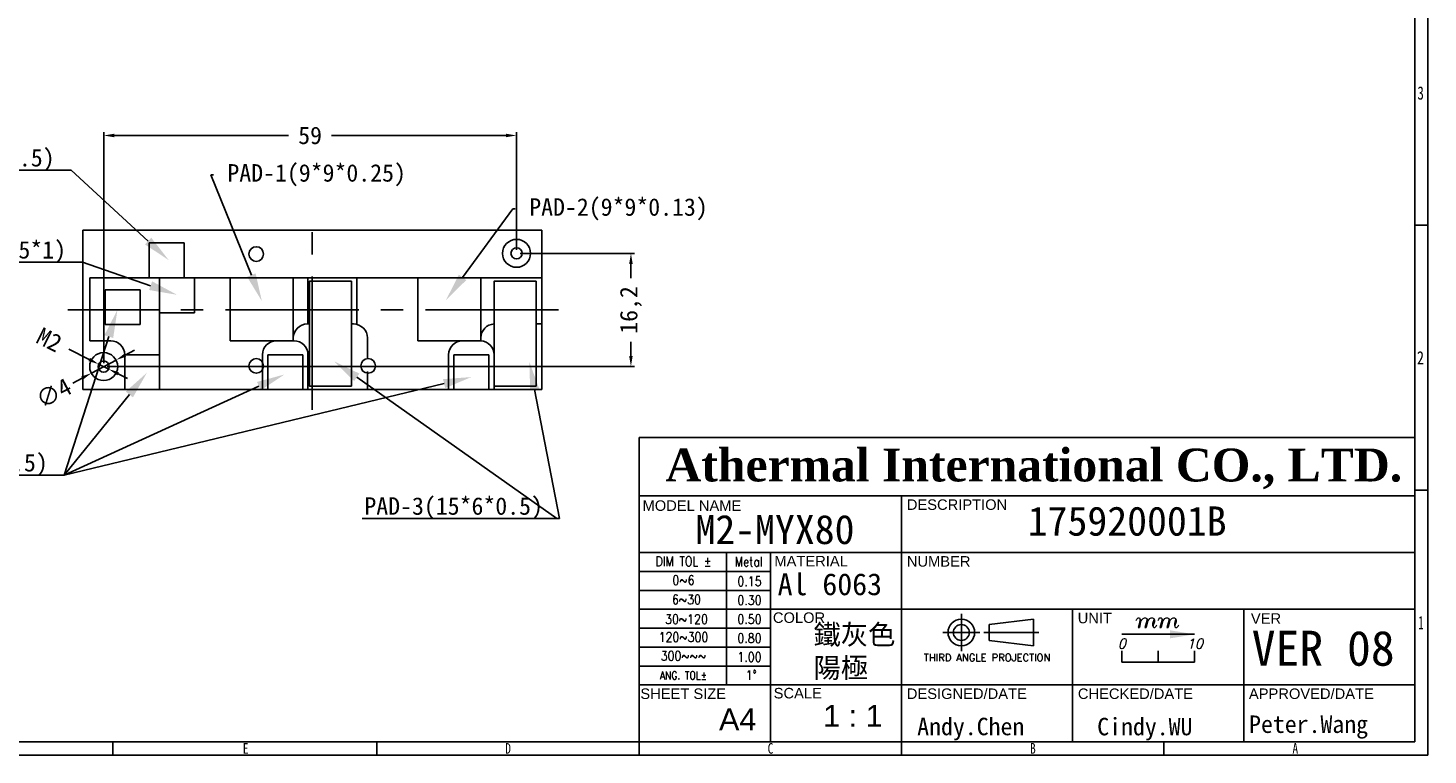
# Model space of a CAD drawing. Header units: millimetres. Extents: x 26 to 18293, y 26 to 4061.
# Tile 7 of 8: x 127 to 327, y 26 to 130. Entities that reach past the tile are written whole.
import ezdxf
from ezdxf import colors
from ezdxf.entities.mleader import LeaderData, LeaderLine
from ezdxf.enums import TextEntityAlignment as Align
from ezdxf.math import Vec2, Vec3

# ---------------------------------------------------------------- set-up
doc = ezdxf.new("R2010")
doc.units = ezdxf.units.MM
doc.linetypes.add('CENTER2', pattern=[28.575, 19.05, -3.175, 3.175, -3.175])
for name, color, linetype in [('02___PRT_ALL_AXES', 7, 'Continuous'), ('dim', 4, 'Continuous'), ('Frame 圖框', 7, 'Continuous'), ('TXT', 2, 'Continuous')]:
    doc.layers.add(name, color=color, linetype=linetype)
doc.styles.add('ITALICT', font='italict', dxfattribs={"height": 3.5})
doc.styles.add('ROMANS', font='romans.shx', dxfattribs={"width": 0.8, "height": 2.5})
doc.styles.add('TEXTSTYLE_1', font='txt')
doc.styles.add('型式3', font='arial.ttf')
doc.dimstyles.new('ISO-25', dxfattribs={"dimtxt": 2.5, "dimasz": 1.5, "dimexe": 0.5, "dimexo": 0.5, "dimgap": 1, "dimtad": 0, "dimdec": 1, "dimtxsty": 'Standard', "dimcen": 2.5, "dimadec": 0, "dimazin": 2, "dimtfac": 1, "dimtdec": 1, "dimtmove": 0, "dimatfit": 3, "dimfxl": 0, "dimarcsym": 0})
doc.dimstyles.get("Standard").update_dxf_attribs({"dimtxt": 5, "dimasz": 3.5, "dimexe": 1, "dimexo": 1, "dimgap": 1, "dimtad": 0, "dimdec": 1, "dimdsep": 46, "dimtxsty": 'Standard', "dimcen": 2.5, "dimadec": 0, "dimazin": 0, "dimtp": 0.01, "dimtm": 0.01, "dimtfac": 1, "dimtdec": 1, "dimtmove": 0, "dimatfit": 3, "dimfxl": 0, "dimtolj": 1, "dimarcsym": 0})

# ---------------------------------------------------------------- blocks, each defined once
blk = doc.blocks.new('*D54')
at = {"layer": 'Defpoints', "color": 0}
for p in [(196.67, 97.62), (137.67, 81.42), (213.02, 81.42)]:
    blk.add_point(p, dxfattribs=at)
at = {"layer": 'dim', "color": 0, "lineweight": -2}
for p, q in [((197.17, 97.62), (213.52, 97.62)), ((213.02, 96.12), (213.02, 94.06)), ((213.02, 82.92), (213.02, 84.98)), ((138.17, 81.42), (213.52, 81.42))]:
    blk.add_line(p, q, dxfattribs=at)
at = {"layer": 'dim', "color": 0}
for points in [[(212.77, 96.12), (213.27, 96.12), (213.02, 97.62)], [(212.77, 82.92), (213.27, 82.92), (213.02, 81.42)]]:
    blk.add_solid(points, dxfattribs=at)
at = {"layer": 'dim', "color": 0, "insert": (213.02, 89.52), "char_height": 2.5, "attachment_point": 5, "rotation": 90}
blk.add_mtext('16,2', dxfattribs=at)
blk = doc.blocks.new('*D55')
at = {"layer": 'Defpoints', "color": 0}
for p in [(196.67, 114.48), (196.67, 97.62), (137.67, 81.42)]:
    blk.add_point(p, dxfattribs=at)
at = {"layer": 'dim', "color": 0, "lineweight": -2}
for p, q in [((137.67, 81.92), (137.67, 114.98)), ((139.17, 114.48), (164.09, 114.48)), ((195.17, 114.48), (170.25, 114.48)), ((196.67, 98.12), (196.67, 114.98))]:
    blk.add_line(p, q, dxfattribs=at)
at = {"layer": 'dim', "color": 0}
for points in [[(139.17, 114.73), (139.17, 114.23), (137.67, 114.48)], [(195.17, 114.73), (195.17, 114.23), (196.67, 114.48)]]:
    blk.add_solid(points, dxfattribs=at)
at = {"layer": 'dim', "color": 0, "insert": (167.17, 114.48), "char_height": 2.5, "attachment_point": 5}
blk.add_mtext('59', dxfattribs=at)
blk = doc.blocks.new('*D57')
at = {"layer": 'Defpoints', "color": 0}
for p in [(136.95, 81.77), (138.39, 81.06)]:
    blk.add_point(p, dxfattribs=at)
at = {"layer": 'dim', "color": 0, "lineweight": -2}
for p, q in [((132.67, 83.89), (135.61, 82.44)), ((138.39, 81.06), (136.95, 81.77)), ((139.73, 80.4), (141.08, 79.73))]:
    blk.add_line(p, q, dxfattribs=at)
at = {"layer": 'dim', "color": 0}
for points in [[(135.72, 82.66), (135.5, 82.21), (136.95, 81.77)], [(139.84, 80.62), (139.62, 80.17), (138.39, 81.06)]]:
    blk.add_solid(points, dxfattribs=at)
at = {"layer": 'dim', "color": 0, "insert": (129.91, 85.26), "char_height": 2.5, "attachment_point": 5, "rotation": 333.6323}
blk.add_mtext('M2', dxfattribs=at)
blk = doc.blocks.new('*D58')
at = {"layer": 'Defpoints', "color": 0}
for p in [(139.44, 82.35), (135.91, 80.48)]:
    blk.add_point(p, dxfattribs=at)
at = {"layer": 'dim', "color": 0, "lineweight": -2}
for p, q in [((139.44, 82.35), (135.91, 80.48)), ((140.76, 83.06), (142.09, 83.76)), ((133.26, 79.07), (134.58, 79.78))]:
    blk.add_line(p, q, dxfattribs=at)
at = {"layer": 'dim', "color": 0}
for points in [[(140.65, 83.28), (140.88, 82.84), (139.44, 82.35)], [(134.46, 80), (134.7, 79.55), (135.91, 80.48)]]:
    blk.add_solid(points, dxfattribs=at)
at = {"layer": 'dim', "color": 0, "insert": (130.53, 77.63), "char_height": 2.5, "attachment_point": 5, "rotation": 27.9623}
blk.add_mtext('∅4', dxfattribs=at)

msp = doc.modelspace()

# ---------------------------------------------------------------- linework, layer by layer
at = {"color": 1, "linetype": 'CENTER2'}
for p, q in [((167.47, 75.25), (167.47, 102.77)), ((167.47, 75.25), (167.47, 102.77)), ((202.69, 89.52), (132.54, 89.52)), ((202.69, 89.52), (132.54, 89.52))]:
    msp.add_line(p, q, dxfattribs=at)
at = {"color": 7, "linetype": 'Continuous'}
for p, q in [((134.67, 100.92), (134.67, 78.12)), ((134.67, 100.92), (200.27, 100.92)), ((200.27, 78.12), (200.27, 100.92)), ((135.67, 85.12), (135.67, 94.12)), ((135.67, 94.12), (200.27, 94.12)), ((145.67, 78.12), (145.67, 94.12)), ((155.77, 94.12), (155.77, 85.12)), ((164.77, 85.12), (164.77, 94.12)), ((166.87, 87.52), (166.87, 94.12)), ((173.87, 87.45), (173.87, 94.12)), ((182.57, 94.12), (182.57, 85.12)), ((191.57, 85.12), (191.57, 94.12)), ((167.07, 87.52), (166.77, 87.52)), ((173.37, 87.52), (173.07, 87.52)), ((200.27, 87.52), (199.47, 87.52)), ((135.67, 85.12), (138.67, 85.12)), ((155.77, 85.12), (164.87, 85.12)), ((175.37, 82.52), (175.37, 85.52)), ((182.57, 85.12), (191.57, 85.12)), ((140.67, 78.12), (140.67, 83.12)), ((160.37, 81.62), (160.37, 83.12)), ((166.87, 78.12), (166.87, 83.12)), ((186.97, 78.12), (186.97, 83.12)), ((193.47, 78.12), (193.47, 83.12)), ((160.37, 78.12), (160.37, 81.62)), ((175.37, 78.12), (175.37, 80.72)), ((134.67, 78.12), (200.27, 78.12))]:
    msp.add_line(p, q, dxfattribs=at)
msp.add_line((214.2, 71.28), (325.04, 71.28))
for centre in [(159.47, 97.52), (159.47, 81.52), (175.47, 81.52)]:
    msp.add_circle(centre, 1.05)
for centre, start, end in [((166.77, 85.52), 90, 180), ((173.37, 85.52), 0, 90), ((193.57, 85.52), 92.866, 180), ((138.67, 83.12), 0, 90), ((162.37, 83.12), 90, 180), ((164.87, 83.12), 0, 90), ((188.97, 83.12), 90, 180), ((191.47, 83.12), 0, 87.134)]:
    msp.add_arc(centre, 2, start, end, dxfattribs=at)
at = {"layer": '02___PRT_ALL_AXES', "color": 7, "linetype": 'Continuous'}
for centre, radius in [((196.67, 97.62), 2), ((196.67, 97.62), 0.8), ((137.67, 81.42), 2), ((137.67, 81.42), 0.8)]:
    msp.add_circle(centre, radius, dxfattribs=at)
at = {"layer": 'Frame 圖框'}
for p, q in [((326.93, 25.85), (326.93, 235.75)), ((325.04, 233.85), (325.04, 27.74)), ((325.04, 101.63), (326.93, 101.63)), ((325.04, 73.79), (325.04, 62.95)), ((325.04, 62.95), (214.2, 62.95)), ((325.04, 63.74), (326.93, 63.74)), ((264.22, 44.52), (270.55, 45.28)), ((264.22, 44.52), (264.22, 42.24)), ((270.55, 45.28), (270.55, 41.48)), ((264.22, 42.24), (270.55, 41.48)), ((28.36, 27.74), (325.04, 27.74)), ((138.96, 25.85), (138.96, 27.74)), ((176.7, 25.85), (176.7, 27.74)), ((214.2, 25.85), (214.2, 27.74)), ((251.7, 25.85), (251.7, 27.74)), ((289.2, 25.85), (289.2, 27.74)), ((326.93, 25.85), (26.46, 25.85))]:
    msp.add_line(p, q, dxfattribs=at)
at = {"layer": 'Frame 圖框', "ltscale": 10}
for p, q in [((214.2, 71.28), (214.2, 27.74)), ((251.7, 27.74), (251.7, 62.95)), ((325.04, 62.95), (325.04, 27.74)), ((325.04, 27.74), (325.04, 62.95)), ((214.2, 54.83), (251.7, 54.83)), ((226.7, 54.83), (226.7, 35.87)), ((232.95, 54.83), (232.95, 27.74)), ((325.04, 54.83), (251.7, 54.83)), ((214.2, 52.12), (232.95, 52.12)), ((214.2, 49.41), (232.95, 49.41)), ((251.7, 46.7), (214.2, 46.7)), ((325.04, 46.7), (251.7, 46.7)), ((276.14, 27.74), (276.14, 46.7)), ((300.59, 46.7), (300.59, 27.74)), ((214.2, 43.99), (232.95, 43.99)), ((214.2, 41.29), (232.95, 41.29)), ((283.16, 39.14), (283.16, 40.75)), ((288.37, 39.14), (288.37, 40.75)), ((293.58, 39.14), (293.58, 40.75)), ((232.95, 38.58), (214.2, 38.58)), ((283.16, 39.14), (293.58, 39.14)), ((214.2, 35.87), (251.7, 35.87)), ((325.04, 35.87), (251.7, 35.87)), ((214.2, 33.16), (214.2, 27.74)), ((325.04, 27.74), (214.2, 27.74)), ((325.04, 27.74), (214.2, 27.74))]:
    msp.add_line(p, q, dxfattribs=at)
at = {"layer": 'Frame 圖框', "ltscale": 2}
for p, q in [((260.24, 40.73), (260.24, 46.03)), ((257.59, 43.38), (262.89, 43.38))]:
    msp.add_line(p, q, dxfattribs=at)
at = {"layer": 'Frame 圖框', "ltscale": 2.5}
msp.add_line((263.47, 43.38), (271.3, 43.38), dxfattribs=at)
at = {"layer": 'Frame 圖框'}
for radius in [1.9, 1.14]:
    msp.add_circle((260.24, 43.38), radius, dxfattribs=at)
at = {"layer": 'TXT', "linetype": 'Continuous'}
for p, q in [((144.17, 99.12), (144.17, 94.12)), ((149.17, 99.12), (144.17, 99.12)), ((149.17, 94.12), (149.17, 99.12)), ((150.67, 94.12), (144.17, 94.12)), ((145.67, 94.12), (145.67, 89.12)), ((150.67, 89.12), (150.67, 94.12)), ((137.87, 92.42), (137.87, 87.42)), ((142.87, 92.42), (137.87, 92.42)), ((142.87, 87.42), (142.87, 92.42)), ((145.67, 89.12), (150.67, 89.12)), ((137.87, 87.42), (142.87, 87.42)), ((140.67, 83.12), (140.67, 78.12)), ((145.67, 83.12), (140.67, 83.12)), ((145.67, 78.12), (145.67, 83.12)), ((161.12, 83.12), (161.12, 78.12)), ((166.12, 83.12), (161.12, 83.12)), ((166.12, 78.12), (166.12, 83.12)), ((187.72, 83.12), (187.72, 78.12)), ((192.72, 83.12), (187.72, 83.12)), ((192.72, 78.12), (192.72, 83.12)), ((140.67, 78.12), (145.67, 78.12)), ((161.12, 78.12), (166.12, 78.12)), ((187.72, 78.12), (192.72, 78.12))]:
    msp.add_line(p, q, dxfattribs=at)
at = {"layer": 'TXT'}
for points in [[(173.07, 93.62), (167.07, 93.62), (167.07, 78.62), (173.07, 78.62)], [(199.47, 93.62), (193.47, 93.62), (193.47, 78.62), (199.47, 78.62)]]:
    msp.add_lwpolyline(points, close=True, dxfattribs=at)

# ---------------------------------------------------------------- texts
at = {"attachment_point": 1}
for s, insert, char_height, width in [('{\\fTimes New Roman|b1|i0|c186|p18;At\\fTimes New Roman|b1|i0|c0|p18;herm\\fTimes New Roman|b1|i0|c186|p18;al\\fTimes New Roman|b1|i0|c238|p18; \\fTimes New Roman|b1|i0|c186|p18;International\\fTimes New Roman|b1|i0|c0|p18; C\\fTimes New Roman|b1|i0|c238|p18;O.,\\fTimes New Roman|b1|i0|c0|p18; L\\fTimes New Roman|b1|i0|c238|p18;TD.}', (217.96, 69.69), 4.69912, 114.5684), ('{\\fDFKai-SB|b0|i0|c136|p65;M2-MYX80}', (222.24, 60.21), 4.177, 49.9043), ('{\\fDFKai-SB|b0|i0|c136|p65;175920001B}', (269.73, 61.41), 4.177, 49.9043), ('{\\fDFKai-SB|b0|i0|c0|p65;A\\fDFKai-SB|b0|i0|c136|p65;l 6063}', (233.99, 51.85), 3.1327, 15.7092), ('{\\fDFKai-SB|b0|i0|c136|p65;鐵灰色陽極}', (239.11, 44.52), 2.86, 15.2425), ('Andy.Chen', (253.93, 31.18), 2.5, 20.9087), ('Cindy.WU', (279.66, 31.17), 2.5, 17.6494), ('Peter.Wang', (301.36, 31.51), 2.5, 23.5283)]:
    msp.add_mtext(s, dxfattribs=dict(at, insert=insert, char_height=char_height, width=width))
at = {"color": 1, "insert": (301.74, 43.63), "char_height": 5.005, "width": 22.3434, "attachment_point": 1}
msp.add_mtext('{\\fDFKai-SB|b0|i0|c136|p65;VER \\fDFKai-SB|b0|i0|c0|p65;0\\fDFKai-SB|b0|i0|c136|p65;8}', dxfattribs=at)
at = {"layer": 'Frame 圖框', "style": 'TEXTSTYLE_1'}
for s, height, width, p in [('3', 1.89, 0.714286, (325.42, 119.62)), ('2', 1.89, 0.785714, (325.35, 81.73)), ('2', 1.89, 0.785714, (325.35, 81.73)), ('1', 1.89, 0.571429, (325.56, 43.85)), ('E', 1.52, 0.785714, (157.56, 26.04)), ('D', 1.52, 0.785714, (195.06, 26.04)), ('C', 1.52, 0.785714, (232.56, 26.04)), ('B', 1.52, 0.785714, (270.06, 26.04)), ('A', 1.52, 0.785714, (307.56, 26.04))]:
    msp.add_text(s, height=height, dxfattribs=dict(at, width=width)).set_placement(p)
at = {"layer": 'Frame 圖框', "color": 2, "style": '型式3'}
for s, p in [('MODEL NAME', (214.68, 60.78)), ('DESCRIPTION', (252.45, 60.92)), ('MATERIAL', (233.52, 52.84)), ('NUMBER', (252.45, 52.8)), ('COLOR', (233.31, 44.75)), ('UNIT', (276.87, 44.7)), ('VER', (301.62, 44.63)), ('SHEET SIZE', (214.37, 33.87)), ('SCALE', (233.42, 33.95)), ('DESIGNED/DATE', (252.45, 33.87)), ('CHECKED/DATE', (276.9, 33.87)), ('APPROVED/DATE', (301.34, 33.87))]:
    msp.add_text(s, height=1.503, dxfattribs=at).set_placement(p)
at = {"layer": 'Frame 圖框', "style": 'ROMANS', "width": 0.85}
for s, height, p in [('DIM TOL %%p', 1.3542, (220.53, 52.88)), ('Metal', 1.354, (229.85, 52.84)), ('0~6', 1.354, (220.53, 50.18)), ('6~30', 1.354, (220.96, 47.42)), ('30~120', 1.354, (220.96, 44.61)), ('120~300', 1.354, (220.53, 42.05)), ('300~~~', 1.354, (220.53, 39.35)), ('ANG. TOL%%p', 1.1272, (220.53, 36.67))]:
    msp.add_text(s, height=height, dxfattribs=at).set_placement(p, align=Align.CENTER)
at = {"layer": 'Frame 圖框', "ltscale": 5, "style": 'ROMANS', "width": 0.85}
for s, p in [('0.15', (229.97, 50.02)), ('0.30', (229.97, 47.32)), ('0.50', (229.97, 44.61)), ('0.80', (229.97, 41.9)), ('1.00', (229.97, 39.19)), ('1%%D', (230.2, 36.61))]:
    msp.add_text(s, height=1.354, dxfattribs=at).set_placement(p, align=Align.CENTER)
at = {"layer": 'Frame 圖框'}
for s, height, style, p in [('mm', 2.083, 'ITALICT', (288.27, 44.09)), ('mm', 2.083, 'ITALICT', (288.27, 44.09)), ('A4', 3.125, '型式3', (228.28, 29.39)), ('1 : 1', 3.125, '型式3', (244.74, 29.89))]:
    msp.add_text(s, height=height, dxfattribs=dict(at, style=style)).set_placement(p, align=Align.CENTER)
at = {"layer": 'Frame 圖框', "ltscale": 10, "style": 'ITALICT'}
for s, height, p in [('0', 1.39, (283.18, 41.09)), ('0', 1.39, (283.18, 41.09)), ('10', 1.393, (293.6, 41.09))]:
    msp.add_text(s, height=height, dxfattribs=at).set_placement(p, align=Align.CENTER)
at = {"layer": 'Frame 圖框', "color": 2, "style": 'ROMANS'}
msp.add_text('THIRD ANGLE PROJECTION', height=1.0417, dxfattribs=at).set_placement((263.92, 39.27), align=Align.CENTER)

# ---------------------------------------------------------------- dimensions: what is measured, and where the dimension line sits
at = {"layer": 'dim'}
dim = msp.add_linear_dim(base=(196.67, 114.48), p1=(137.67, 81.42), p2=(196.67, 97.62), dimstyle='ISO-25', dxfattribs=at)
dim.commit()
dim.dimension.update_dxf_attribs({"geometry": '*D55', "text_midpoint": (167.17, 114.48)})
dim = msp.add_linear_dim(base=(213.02, 81.42), p1=(196.67, 97.62), p2=(137.67, 81.42), angle=90, dimstyle='ISO-25', dxfattribs=at)
dim.commit()
dim.dimension.update_dxf_attribs({"geometry": '*D54', "text_midpoint": (213.02, 89.52)})
dim = msp.add_diameter_dim_2p(p1=(138.39, 81.06), p2=(136.95, 81.77), text='M2', dimstyle='ISO-25', dxfattribs=at)
dim.commit()
dim.dimension.update_dxf_attribs({"geometry": '*D57', "text_midpoint": (129.91, 85.26), "dimtype": 163})
dim = msp.add_diameter_dim_2p(p1=(139.44, 82.35), p2=(135.91, 80.48), dimstyle='ISO-25', dxfattribs=at)
dim.commit()
dim.dimension.update_dxf_attribs({"geometry": '*D58', "text_midpoint": (130.53, 77.63)})

# ---------------------------------------------------------------- leaders
at = {"layer": 'Frame 圖框'}
msp.add_leader([(293.58, 43.12), (283.16, 43.12)], dimstyle='Standard', override={"dimscale": 1}, dxfattribs=at)
at = {"layer": 'TXT'}
ml = msp.add_multileader_mtext('Standard', dxfattribs=at)
ml.set_content('{\\fDFKai-SB|b0|i0|c136|p65;PAD-6(5*5*1.5)}', color=256)
ml.set_leader_properties()
ml.build(insert=Vec2(0, 0))
ml.multileader.update_dxf_attribs({"text_right_attachment_type": 6, "dogleg_length": 0.36})
ctx = ml.context
ctx.base_point, ctx.char_height, ctx.plane_origin = Vec3(104.33, 111.04), 2.5, Vec3(154.95, 96.25)
ctx.right_attachment, ctx.text_align_type = 6, 2
notes = []
notes.append((ctx, [(0, (1, 1, 0), (133.02, 109.53), (-1, 0), 0.36, [(0, [(146.96, 96.66)], 0, [])])]))
ctx.mtext.insert, ctx.mtext.alignment, ctx.mtext.flow_direction = Vec3(130.66, 112.55), 3, 5
ml = msp.add_multileader_mtext('Standard', dxfattribs=at)
ml.set_content('{\\fDFKai-SB|b0|i0|c136|p65;PAD-1(9*9*0.25)}', color=256)
ml.set_leader_properties()
ml.build(insert=Vec2(0, 0))
ml.multileader.update_dxf_attribs({"text_right_attachment_type": 6, "dogleg_length": 0.36})
ctx = ml.context
ctx.base_point, ctx.char_height, ctx.plane_origin = Vec3(153.35, 108.87), 2.5, Vec3(141.89, 101.48)
ctx.right_attachment = 6
notes.append((ctx, [(1, (1, 1, 0), (152.99, 108.87), (1, 0), 0.36, [(0, [(160.27, 90.8)], 0, [])])]))
ctx.mtext.insert, ctx.mtext.flow_direction = Vec3(155.35, 110.38), 5
ml = msp.add_multileader_mtext('Standard', dxfattribs=at)
ml.set_content('{\\fDFKai-SB|b0|i0|c136|p65;PAD-2(9*9*0.13)}', color=256)
ml.set_leader_properties()
ml.build(insert=Vec2(0, 0))
ml.multileader.update_dxf_attribs({"text_right_attachment_type": 6, "dogleg_length": 0.36})
ctx = ml.context
ctx.base_point, ctx.char_height, ctx.plane_origin = Vec3(196.49, 103.99), 2.5, Vec3(165.12, 96.6)
ctx.right_attachment = 6
notes.append((ctx, [(1, (1, 1, 0), (196.13, 103.99), (1, 0), 0.36, [(0, [(186.6, 90.95)], 0, [])])]))
ctx.mtext.insert, ctx.mtext.flow_direction = Vec3(198.49, 105.5), 5
ml = msp.add_multileader_mtext('Standard', dxfattribs=at)
ml.set_content('{\\fDFKai-SB|b0|i0|c136|p65;PAD-5(5*5*1)}', color=256)
ml.set_leader_properties()
ml.build(insert=Vec2(0, 0))
ml.multileader.update_dxf_attribs({"text_right_attachment_type": 6, "dogleg_length": 0.36})
ctx = ml.context
ctx.base_point, ctx.char_height, ctx.plane_origin = Vec3(109.5, 97.86), 2.5, Vec3(145.05, 88.09)
ctx.right_attachment, ctx.text_align_type = 6, 2
notes.append((ctx, [(0, (1, 1, 0), (134.65, 96.35), (-1, 0), 0.36, [(0, [(148.15, 91.69)], 0, [])])]))
ctx.mtext.insert, ctx.mtext.alignment, ctx.mtext.flow_direction = Vec3(132.29, 99.38), 3, 5
ml = msp.add_multileader_mtext('Standard', dxfattribs=at)
ml.set_content('{\\fDFKai-SB|b0|i0|c136|p65;PAD-4(5*5*0.5)}', color=256)
ml.set_leader_properties()
ml.build(insert=Vec2(0, 0))
ml.multileader.update_dxf_attribs({"text_right_attachment_type": 6, "dogleg_length": 0.36})
ctx = ml.context
ctx.base_point, ctx.char_height, ctx.plane_origin = Vec3(103.35, 67.41), 2.5, Vec3(146.27, 56.24)
ctx.right_attachment, ctx.text_align_type = 6, 2
notes.append((ctx, [(0, (1, 1, 0), (132.04, 65.9), (-1, 0), 0.36, [(0, [(139.63, 89.52)], 0, [])])]))
ctx.mtext.insert, ctx.mtext.alignment, ctx.mtext.flow_direction = Vec3(129.68, 68.92), 3, 5
ml = msp.add_multileader_mtext('Standard', dxfattribs=at)
ml.set_content('', color=256)
ml.set_leader_properties()
ml.build(insert=Vec2(0, 0))
ml.multileader.update_dxf_attribs({"text_right_attachment_type": 6, "dogleg_length": 0.36})
ctx = ml.context
ctx.base_point, ctx.plane_origin = Vec3(202.8, 59.7), Vec3(170.57, 82.19)
ctx.right_attachment = 6
notes.append((ctx, [(0, (1, 1, 0), (202.44, 59.7), (1, 0), 0.36, [(0, [(170.57, 82.19)], 0, [])])]))
ctx.mtext.insert, ctx.mtext.flow_direction = Vec3(204.8, 61.7), 5
ml = msp.add_multileader_mtext('Standard', dxfattribs=at)
ml.set_content('{\\fDFKai-SB|b0|i0|c136|p65;PAD-3(15*6*0.5)}', color=256)
ml.set_leader_properties()
ml.build(insert=Vec2(0, 0))
ml.multileader.update_dxf_attribs({"text_right_attachment_type": 6, "dogleg_length": 0.36})
ctx = ml.context
ctx.base_point, ctx.char_height, ctx.plane_origin = Vec3(172.35, 61.21), 2.5, Vec3(201.87, 57.43)
ctx.right_attachment, ctx.text_align_type = 6, 2
notes.append((ctx, [(0, (1, 1, 0), (202.8, 59.7), (-1, 0), 0.36, [(0, [(198.51, 82.07)], 0, [])])]))
ctx.mtext.insert, ctx.mtext.alignment, ctx.mtext.flow_direction = Vec3(200.44, 62.72), 3, 5
ml = msp.add_multileader_mtext('Standard', dxfattribs=at)
ml.set_content('', color=256)
ml.set_leader_properties()
ml.build(insert=Vec2(0, 0))
ml.multileader.update_dxf_attribs({"text_right_attachment_type": 6, "dogleg_length": 0.36})
ctx = ml.context
ctx.base_point, ctx.plane_origin = Vec3(127.68, 67.9), Vec3(142.84, 48.4)
ctx.right_attachment, ctx.text_align_type = 6, 2
notes.append((ctx, [(0, (1, 1, 0), (132.04, 65.9), (-1, 0), 0.36, [(0, [(143.85, 80.54)], 0, [])])]))
ctx.mtext.insert, ctx.mtext.alignment, ctx.mtext.flow_direction = Vec3(129.68, 69.9), 3, 5
ml = msp.add_multileader_mtext('Standard', dxfattribs=at)
ml.set_content('', color=256)
ml.set_leader_properties()
ml.build(insert=Vec2(0, 0))
ml.multileader.update_dxf_attribs({"text_right_attachment_type": 6, "dogleg_length": 0.36})
ctx = ml.context
ctx.base_point, ctx.plane_origin = Vec3(127.68, 67.9), Vec3(163.49, 80.29)
ctx.right_attachment, ctx.text_align_type = 6, 2
notes.append((ctx, [(0, (1, 1, 0), (132.04, 65.9), (-1, 0), 0.36, [(0, [(163.49, 80.29)], 0, [])])]))
ctx.mtext.insert, ctx.mtext.alignment, ctx.mtext.flow_direction = Vec3(129.68, 69.9), 3, 5
ml = msp.add_multileader_mtext('Standard', dxfattribs=at)
ml.set_content('', color=256)
ml.set_leader_properties()
ml.build(insert=Vec2(0, 0))
ml.multileader.update_dxf_attribs({"text_right_attachment_type": 6, "dogleg_length": 0.36})
ctx = ml.context
ctx.base_point, ctx.plane_origin = Vec3(127.68, 67.9), Vec3(190.21, 79.92)
ctx.right_attachment, ctx.text_align_type = 6, 2
notes.append((ctx, [(0, (1, 1, 0), (132.04, 65.9), (-1, 0), 0.36, [(0, [(190.21, 79.92)], 0, [])])]))
ctx.mtext.insert, ctx.mtext.alignment, ctx.mtext.flow_direction = Vec3(129.68, 69.9), 3, 5
for ctx, leaders in notes:
    for number, flags, end, landing, length, lines in leaders:
        leader = LeaderData()
        leader.index, (leader.has_last_leader_line, leader.has_dogleg_vector, leader.attachment_direction) = number, flags
        leader.last_leader_point, leader.dogleg_vector, leader.dogleg_length = Vec3(end), Vec3(landing), length
        for number, points, colour, breaks in lines:
            line = LeaderLine()
            line.index, line.vertices, line.color, line.breaks = number, Vec3.list(points), colors.encode_raw_color(colour), breaks
            leader.lines.append(line)
        ctx.leaders.append(leader)

doc.saveas('drawing.dxf')
